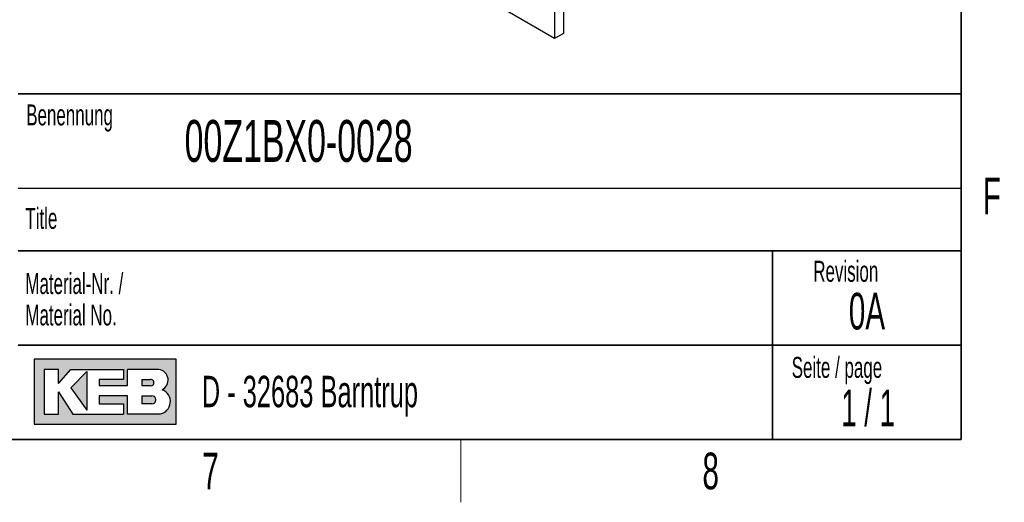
# Model space of a CAD drawing. Header units: millimetres. Extents: x 5 to 418, y 2 to 292.
# Tile 18 of 23: x 318 to 412, y 6 to 52. Entities that reach past the tile are written whole.
import ezdxf

# ---------------------------------------------------------------- set-up
doc = ezdxf.new("R2010")
doc.units = ezdxf.units.MM
doc.layers.add('SLD-0', color=7, linetype='Continuous')
doc.styles.add('SLDTEXTSTYLE0', font='TXT', dxfattribs={"width": 0.605})
doc.styles.add('SLDTEXTSTYLE1', font='TXT', dxfattribs={"width": 0.563})

msp = doc.modelspace()

# ---------------------------------------------------------------- hatches: boundary and pattern name
at = {"linetype": 'Continuous'}
h = msp.add_hatch(color=7, dxfattribs=at)
h.paths.add_polyline_path([(319.519086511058, 13.45626988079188), (333.083981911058, 13.45626988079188), (333.083981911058, 19.65736492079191), (319.519086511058, 19.65736492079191)], flags=0)
edge = h.paths.add_edge_path(flags=0)
edge.add_arc((331.3188604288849, 15.61738520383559), 1.20464082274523, -81.72003226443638, 70.1709600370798, ccw=False)
edge.add_line((331.4923410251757, 14.42530131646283), (331.480008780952, 14.42519098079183))
edge.add_line((331.480008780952, 14.42519098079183), (328.4331606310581, 14.42519098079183))
edge.add_line((328.4331606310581, 14.42519098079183), (328.4331606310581, 16.16924896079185))
edge.add_line((328.4331606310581, 16.16924896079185), (325.7201815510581, 16.16924896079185))
edge.add_line((325.7201815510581, 16.16924896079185), (325.7201815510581, 15.39411208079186))
edge.add_line((325.7201815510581, 15.39411208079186), (328.0455921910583, 15.39411208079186))
edge.add_line((328.0455921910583, 15.39411208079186), (328.0455921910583, 14.42519098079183))
edge.add_line((328.0455921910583, 14.42519098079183), (323.2009866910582, 14.42519098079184))
edge.add_line((323.2009866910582, 14.42519098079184), (321.8444971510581, 16.55681740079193))
edge.add_line((321.8444971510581, 16.55681740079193), (321.8444971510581, 14.42519098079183))
edge.add_line((321.8444971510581, 14.42519098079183), (320.4880076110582, 14.42519098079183))
edge.add_line((320.4880076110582, 14.42519098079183), (320.4880076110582, 18.68844382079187))
edge.add_line((320.4880076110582, 18.68844382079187), (321.8444971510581, 18.68844382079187))
edge.add_line((321.8444971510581, 18.68844382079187), (321.8444971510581, 17.33195428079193))
edge.add_line((321.8444971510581, 17.33195428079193), (323.0072024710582, 18.68844382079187))
edge.add_line((323.0072024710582, 18.68844382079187), (328.0455921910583, 18.68844382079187))
edge.add_line((328.0455921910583, 18.68844382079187), (328.0455921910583, 17.71952272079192))
edge.add_line((328.0455921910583, 17.71952272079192), (325.7201815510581, 17.71952272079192))
edge.add_line((325.7201815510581, 17.71952272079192), (325.7201815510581, 17.13817006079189))
edge.add_line((325.7201815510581, 17.13817006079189), (328.4331606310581, 17.13817006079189))
edge.add_line((328.4331606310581, 17.13817006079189), (328.4331606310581, 18.68844382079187))
edge.add_line((328.4331606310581, 18.68844382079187), (331.4242487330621, 18.68844382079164))
edge.add_line((331.4242487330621, 18.68844382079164), (331.4256482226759, 18.68844382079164))
edge.add_line((331.4256482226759, 18.68844382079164), (331.4259454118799, 18.68845828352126))
edge.add_arc((331.2860949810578, 17.67430640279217), 1.023749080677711, -64.45894120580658, 82.14849338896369, ccw=False)
msp.add_hatch(color=7, dxfattribs=at).paths.add_polyline_path([(324.5574762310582, 14.81275942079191), (324.557476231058, 18.49465960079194), (323.0072024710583, 16.94438584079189)], flags=0)
h = msp.add_hatch(color=7, dxfattribs=at)
edge = h.paths.add_edge_path(flags=0)
edge.add_line((329.7896501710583, 17.13817006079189), (330.6013652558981, 17.13817006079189))
edge.add_arc((330.6568434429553, 17.42884639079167), 0.2959232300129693, 259.1945394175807, 460.8054605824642)
edge.add_line((330.6013652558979, 17.71952272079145), (329.7896501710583, 17.71952272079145))
edge.add_line((329.7896501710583, 17.71952272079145), (329.7896501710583, 17.13817006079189))
h = msp.add_hatch(color=7, dxfattribs=at)
edge = h.paths.add_edge_path(flags=0)
edge.add_line((329.7896501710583, 15.39411208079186), (330.7588584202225, 15.39411208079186))
edge.add_arc((330.7588584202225, 15.78168052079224), 0.3875684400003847, 270.0000000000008, 450.0000000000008)
edge.add_line((330.7588584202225, 16.16924896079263), (330.7386620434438, 16.16924896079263))
edge.add_line((330.7386620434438, 16.16924896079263), (329.7896501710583, 16.16924896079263))
edge.add_line((329.7896501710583, 16.16924896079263), (329.7896501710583, 15.39411208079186))

# ---------------------------------------------------------------- linework, layer by layer
at = {"color": 7, "linetype": 'Continuous', "lineweight": 25}
for p, q in [((370.0379117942, 56.4776201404), (370.0379117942, 50.7618344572)), ((369.1893836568, 55.9877752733), (369.1893836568, 50.2719895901)), ((369.1893836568, 50.2719895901), (364.6639002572, 52.884495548)), ((370.0379117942, 50.7618344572), (369.1893836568, 50.2719895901))]:
    msp.add_line(p, q, dxfattribs=at)
at = {"layer": 'SLD-0', "lineweight": 35}
for p, q in [((408, 12), (408, 282.5)), ((318, 45), (408, 45)), ((408, 45), (408, 12)), ((408, 30), (318, 30)), ((390, 12), (390, 30)), ((318, 21), (390, 21)), ((390, 21), (408, 21)), ((26, 12), (408, 12)), ((408, 12), (318, 12))]:
    msp.add_line(p, q, dxfattribs=at)
at = {"layer": 'SLD-0'}
for p, q in [((318, 36), (408, 36)), ((331.4242487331, 18.6884438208), (331.4256482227, 18.6884438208)), ((331.4256482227, 18.6884438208), (331.4259454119, 18.6884582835)), ((331.480008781, 14.4251909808), (331.4923410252, 14.4253013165))]:
    msp.add_line(p, q, dxfattribs=at)
at = {"layer": 'SLD-0', "linetype": 'Continuous'}
for p, q in [((333.0839819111, 19.6573649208), (319.5190865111, 19.6573649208)), ((319.5190865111, 19.6573649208), (319.5190865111, 13.4562698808)), ((333.0839819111, 13.4562698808), (333.0839819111, 19.6573649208)), ((321.8444971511, 18.6884438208), (320.4880076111, 18.6884438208)), ((320.4880076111, 18.6884438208), (320.4880076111, 14.4251909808)), ((321.8444971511, 17.3319542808), (323.0072024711, 18.6884438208)), ((321.8444971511, 17.3319542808), (321.8444971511, 18.6884438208)), ((323.0072024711, 18.6884438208), (328.0455921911, 18.6884438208)), ((324.5574762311, 18.4946596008), (323.0072024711, 16.9443858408)), ((324.5574762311, 18.4946596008), (324.5574762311, 14.8127594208)), ((328.0455921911, 18.6884438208), (328.0455921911, 17.7195227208)), ((331.4242487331, 18.6884438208), (328.4331606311, 18.6884438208)), ((328.4331606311, 17.1381700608), (328.4331606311, 18.6884438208)), ((331.4242487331, 18.6884438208), (331.4256482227, 18.6884438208)), ((331.4256482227, 18.6884438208), (331.4259454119, 18.6884582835)), ((323.0072024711, 16.9443858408), (324.5574762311, 14.8127594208)), ((325.7201815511, 17.7195227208), (325.7201815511, 17.1381700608)), ((328.0455921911, 17.7195227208), (325.7201815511, 17.7195227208)), ((325.7201815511, 17.1381700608), (328.4331606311, 17.1381700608)), ((329.7896501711, 17.7195227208), (330.6013652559, 17.7195227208)), ((329.7896501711, 17.7195227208), (329.7896501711, 17.1381700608)), ((329.7896501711, 17.1381700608), (330.6013652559, 17.1381700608)), ((321.8444971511, 14.4251909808), (321.8444971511, 16.5568174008)), ((321.8444971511, 16.5568174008), (323.2009866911, 14.4251909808)), ((325.7201815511, 16.1692489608), (325.7201815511, 15.3941120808)), ((328.4331606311, 16.1692489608), (325.7201815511, 16.1692489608)), ((328.4331606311, 14.4251909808), (328.4331606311, 16.1692489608)), ((329.7896501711, 16.1692489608), (330.7588584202, 16.1692489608)), ((329.7896501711, 16.1692489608), (329.7896501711, 15.3941120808)), ((330.7386620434, 16.1692489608), (330.7588584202, 16.1692489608)), ((325.7201815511, 15.3941120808), (328.0455921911, 15.3941120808)), ((328.0455921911, 15.3941120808), (328.0455921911, 14.4251909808)), ((330.7588584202, 15.3941120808), (329.7896501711, 15.3941120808)), ((320.4880076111, 14.4251909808), (321.8444971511, 14.4251909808)), ((323.2009866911, 14.4251909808), (328.0455921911, 14.4251909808)), ((331.480008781, 14.4251909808), (328.4331606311, 14.4251909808)), ((331.480008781, 14.4251909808), (331.4923410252, 14.4253013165)), ((319.5190865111, 13.4562698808), (333.0839819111, 13.4562698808))]:
    msp.add_line(p, q, dxfattribs=at)
at = {"layer": 'SLD-0', "lineweight": 18}
msp.add_line((360.25, 6), (360.25, 12), dxfattribs=at)
at = {"layer": 'SLD-0', "linetype": 'Continuous'}
for centre, radius, start, end in [((331.2860949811, 17.6743064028), 1.023749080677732, 295.5410587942, 82.148493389), ((330.656843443, 17.4288463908), 0.2959232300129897, 259.1945394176, 100.8054605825), ((330.7588584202, 15.7816805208), 0.3875684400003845, 270, 90), ((331.3188604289, 15.6173852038), 1.204640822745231, 278.2799677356, 70.1709600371)]:
    msp.add_arc(centre, radius, start, end, dxfattribs=at)

# ---------------------------------------------------------------- texts
at = {"layer": 'SLD-0'}
for s, insert, char_height, attachment_point, style in [('Benennung', (318.7636716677, 43.9908879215), 2, 1, 'SLDTEXTSTYLE0'), ('00Z1BX0-0028', (333.8826865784, 42.5045188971), 4, 1, 'SLDTEXTSTYLE0'), ('F', (410.9536166, 37.0010772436), 3.5, 2, 'SLDTEXTSTYLE0'), ('Title', (318.6797653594, 34.1107265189), 2, 1, 'SLDTEXTSTYLE0'), ('Revision', (393.8965220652, 29.0591225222), 2, 1, 'SLDTEXTSTYLE0'), ('Material-Nr. /', (318.6797653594, 27.8878268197), 2, 1, 'SLDTEXTSTYLE0'), ('0A', (399.0228237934, 26.0023621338), 3.5, 2, 'SLDTEXTSTYLE0'), ('Material No.', (318.6797653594, 24.8878267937), 2, 1, 'SLDTEXTSTYLE0'), ('Seite / page', (391.8390568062, 19.8830679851), 2, 1, 'SLDTEXTSTYLE0'), ('D - 32683 Barntrup', (335.5202035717, 18.0786992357), 3, 1, 'SLDTEXTSTYLE0'), ('1 / 1', (399.1297679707, 16.7706515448), 3.5, 2, 'SLDTEXTSTYLE1'), ('7', (336.3527123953, 10.7429955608), 3.5, 2, 'SLDTEXTSTYLE0'), ('8', (384.1027123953, 10.7429955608), 3.5, 2, 'SLDTEXTSTYLE0')]:
    msp.add_mtext(s, dxfattribs=dict(at, insert=insert, char_height=char_height, attachment_point=attachment_point, style=style))

doc.saveas('drawing.dxf')
